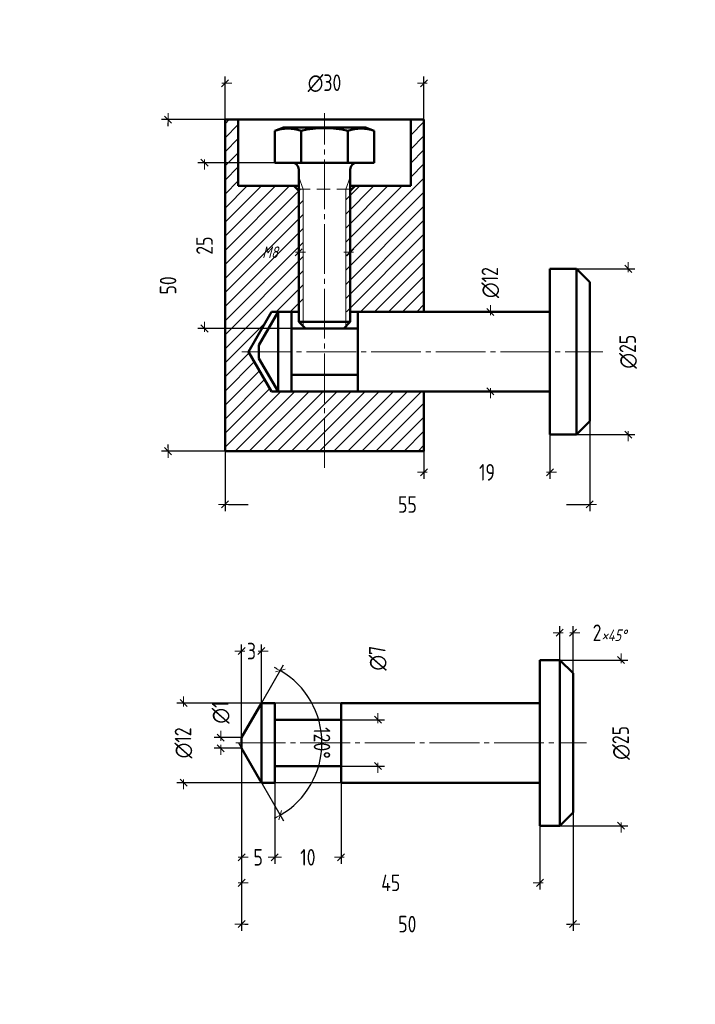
# Model space of a CAD drawing. Header units: millimetres. Extents: x 0 to 420, y 0 to 297.
# Tile 1 of 2: x 0 to 204, y 0 to 297. Entities that reach past the tile are written whole.
import ezdxf

# ---------------------------------------------------------------- set-up
doc = ezdxf.new("R2010")
doc.units = ezdxf.units.MM
for name, pattern in [('K5LT32802', [0]), ('K5LT_AXLED', [19.5, 15, -1.5, 1.5, -1.5]), ('K5LT_BASIC', [0]), ('K5LT_DASHED', [6, 4, -2]), ('K5LT_THIN', [0])]:
    doc.linetypes.add(name, pattern=pattern)
doc.layers.add('Системный слой', color=7, linetype='Continuous')
doc.styles.add('KDIMTEXTSTYLE', font='GOST_AU.SHX', dxfattribs={"width": 0.96, "oblique": 15, "height": 5})
doc.dimstyles.new('KDIMSTYLE (2.00)', dxfattribs={"dimtxt": 5, "dimasz": 1, "dimexe": 2, "dimexo": 0, "dimgap": 1, "dimtad": 1, "dimlfac": 0.5, "dimtxsty": 'KDIMTEXTSTYLE', "dimsah": 1, "dimcen": 0, "dimdle": 1, "dimadec": 0, "dimazin": 0, "dimtfac": 0.667, "dimtmove": 0, "dimatfit": 3, "dimfxl": 1, "dimtvp": 1, "dimtolj": 1, "dimtzin": 0, "dimarcsym": 0})

# ---------------------------------------------------------------- blocks, each defined once
blk = doc.blocks.new('KDIMARROW_03')
at = {"layer": 'Системный слой', "color": 0, "linetype": 'K5LT_THIN', "lineweight": 18}
for p, q in [((-1.06, -1.06), (1.06, 1.06)), ((0, 0), (-1, 0)), ((0, 0), (2, 0))]:
    blk.add_line(p, q, dxfattribs=at)

msp = doc.modelspace()

# ---------------------------------------------------------------- hatches: boundary and pattern name
at = {"layer": 'Системный слой'}
h = msp.add_hatch(dxfattribs=at)
h.set_pattern_fill('Металл', angle=45, style=0, pattern_type=0)
h.set_pattern_definition([(45, (0, 0), (-2.12132, 2.12132), [])])
h.paths.add_polyline_path([(121.953, 208.852), (121.953, 266.852), (117.953, 266.852), (117.953, 246.852), (99.731, 246.852), (98.377, 244.852), (98.377, 208.852), (99.953, 208.852)])
h.paths.add_polyline_path([(99.739, 245.385), (101.206, 246.852), (98.377, 244.852), (98.377, 244.023)])
h.paths.add_polyline_path([(121.953, 184.852), (75.953, 184.852), (69.025, 196.852), (75.953, 208.852), (83.953, 208.852), (85.528, 208.852), (85.528, 244.023), (85.528, 244.852), (84.175, 246.852), (65.953, 246.852), (65.953, 266.852), (61.953, 266.852), (61.953, 166.852), (121.953, 166.852)])
h.paths.add_polyline_path([(84.166, 245.385), (84.169, 245.813), (82.7, 246.852)])

# ---------------------------------------------------------------- linework, layer by layer
at = {"layer": 'Системный слой', "color": 7, "linetype": 'K5LT_AXLED', "lineweight": 18}
for p, q in [((91.953, 161.852), (91.953, 268.852)), ((67.025, 196.852), (175.953, 196.852)), ((65.154, 78.852), (170.928, 78.852))]:
    msp.add_line(p, q, dxfattribs=at)
at = {"layer": 'Системный слой', "color": 7, "linetype": 'K5LT_BASIC', "lineweight": 50}
for p, q in [((61.953, 266.852), (65.953, 266.852)), ((61.953, 166.852), (61.953, 266.852)), ((117.953, 266.852), (65.953, 266.852)), ((65.953, 246.852), (65.953, 266.852)), ((76.942, 263.483), (79.603, 264.452)), ((79.603, 264.452), (104.303, 264.452)), ((106.964, 263.483), (104.303, 264.452)), ((117.953, 246.852), (117.953, 266.852)), ((117.953, 266.852), (121.953, 266.852)), ((121.953, 208.852), (121.953, 266.852)), ((76.942, 253.852), (76.942, 263.483)), ((84.916, 263.483), (84.907, 253.852)), ((98.99, 263.483), (98.999, 253.852)), ((106.964, 263.483), (106.964, 253.852)), ((106.964, 253.852), (76.942, 253.852)), ((84.175, 205.852), (84.175, 251.852)), ((99.731, 205.852), (99.731, 251.852)), ((84.175, 246.852), (65.953, 246.852)), ((82.7, 246.852), (84.175, 245.376)), ((101.206, 246.852), (99.731, 245.376)), ((117.953, 246.852), (99.731, 246.852)), ((159.953, 171.852), (159.953, 221.852)), ((159.953, 221.852), (167.953, 221.852)), ((167.953, 221.852), (167.953, 171.852)), ((171.953, 217.852), (167.953, 221.852)), ((171.953, 217.852), (171.953, 175.852)), ((75.953, 208.852), (69.025, 196.852)), ((72.179, 198.852), (77.953, 208.852)), ((83.953, 208.852), (75.953, 208.852)), ((77.953, 208.852), (77.953, 184.852)), ((77.953, 208.852), (81.953, 208.852)), ((81.953, 208.852), (81.953, 184.852)), ((121.953, 208.852), (99.953, 208.852)), ((101.953, 208.852), (159.953, 208.852)), ((101.953, 184.852), (101.953, 208.852)), ((84.175, 205.852), (86.175, 203.852)), ((84.175, 205.852), (99.731, 205.852)), ((99.731, 205.852), (97.731, 203.852)), ((81.953, 203.852), (101.953, 203.852)), ((97.731, 203.852), (86.175, 203.852)), ((75.953, 184.852), (69.025, 196.852)), ((72.179, 194.852), (72.179, 198.852)), ((72.179, 194.852), (77.953, 184.852)), ((81.953, 189.852), (101.953, 189.852)), ((121.953, 184.852), (75.953, 184.852)), ((77.953, 184.852), (81.953, 184.852)), ((101.953, 184.852), (159.953, 184.852)), ((121.953, 166.852), (121.953, 184.852)), ((171.953, 175.852), (167.953, 171.852)), ((159.953, 171.852), (167.953, 171.852)), ((121.953, 166.852), (61.953, 166.852)), ((156.928, 53.852), (156.928, 103.852)), ((162.928, 103.852), (156.928, 103.852)), ((162.928, 53.852), (162.928, 103.852)), ((166.928, 99.852), (162.928, 103.852)), ((166.928, 99.852), (166.928, 57.852)), ((66.928, 80.459), (72.928, 90.852)), ((72.928, 90.852), (72.928, 66.852)), ((72.928, 90.852), (76.928, 90.852)), ((76.928, 90.852), (76.928, 66.852)), ((96.928, 90.852), (156.928, 90.852)), ((96.928, 66.852), (96.928, 90.852)), ((76.928, 85.852), (96.928, 85.852)), ((66.928, 77.244), (66.928, 80.459)), ((66.928, 77.244), (72.928, 66.852)), ((76.928, 71.852), (96.928, 71.852)), ((72.928, 66.852), (76.928, 66.852)), ((96.928, 66.852), (156.928, 66.852)), ((166.928, 57.852), (162.928, 53.852)), ((162.928, 53.852), (156.928, 53.852))]:
    msp.add_line(p, q, dxfattribs=at)
at = {"layer": 'Системный слой', "color": 7, "linetype": 'K5LT32802', "lineweight": 9}
for p, q in [((106.738, 253.852), (106.964, 254.077)), ((106.738, 253.852), (106.964, 254.077)), ((106.738, 253.852), (106.964, 254.077)), ((106.738, 253.852), (106.964, 254.077)), ((97.65, 203.852), (99.731, 205.932)), ((97.65, 203.852), (99.731, 205.932)), ((97.65, 203.852), (99.731, 205.932)), ((97.65, 203.852), (99.731, 205.932))]:
    msp.add_line(p, q, dxfattribs=at)
at = {"layer": 'Системный слой', "color": 7, "linetype": 'K5LT_THIN', "lineweight": 18}
for p, q in [((85.528, 245.852), (84.175, 249.481)), ((98.377, 245.852), (99.731, 249.481)), ((85.528, 204.498), (85.528, 245.852)), ((98.377, 204.498), (98.377, 245.852))]:
    msp.add_line(p, q, dxfattribs=at)
at = {"layer": 'Системный слой', "color": 7, "linetype": 'K5LT_DASHED', "lineweight": 18}
msp.add_line((99.67, 245.852), (84.114, 245.852), dxfattribs=at)
at = {"layer": 'Системный слой', "color": 7, "linetype": 'K5LT_BASIC', "lineweight": 50}
for centre, radius, start, end in [((80.929, 251.823), 12.323, 71.12215, 108.87785), ((91.953, 233.604), 30.697, 76.74807, 103.25193), ((102.977, 251.823), 12.323, 71.12215, 108.87785), ((82.175, 251.852), 2, 0, 90), ((101.731, 251.852), 2, 90, 180)]:
    msp.add_arc(centre, radius, start, end, dxfattribs=at)
for points, knots in [([(84.175, 208.705), (84.115, 208.744), (84.03, 208.8), (83.965, 208.844), (83.953, 208.852), (83.953, 208.852)], [0, 0, 0, 0, 2.4464484, 4.3571013, 6, 6, 6, 6]), ([(99.953, 208.852), (99.953, 208.852), (99.915, 208.827), (99.804, 208.753), (99.731, 208.705)], [0, 0, 0, 0, 2.4865511, 5, 5, 5, 5])]:
    msp.add_open_spline(points, degree=3, knots=knots, dxfattribs=at)

# ---------------------------------------------------------------- dimensions: what is measured, and where the dimension line sits
at = {"layer": 'Системный слой', "color": 7}
for base, p1, p2, location, override in [((61.953, 277.82), (121.953, 266.852), (61.953, 266.852), (91.953, 277.82), {"dimexo": 0, "dimpost": '\\H5.0;\\W0.965;\\Q0;∅<>', "dimblk1": 'KDIMARROW_03', "dimblk2": 'KDIMARROW_03', "dimse1": 0, "dimse2": 0, "dimclrt": 7, "dimtolj": 1}), ((159.953, 160.468), (121.953, 166.852), (159.953, 184.852), (140.953, 160.468), {"dimexo": 0, "dimpost": '\\H5.0;\\W0.965;\\Q0;<>', "dimblk1": 'KDIMARROW_03', "dimblk2": 'KDIMARROW_03', "dimse1": 0, "dimse2": 0, "dimclrt": 7, "dimtolj": 1}), ((171.953, 150.768), (61.953, 166.852), (171.953, 175.852), (116.953, 150.768), {"dimexo": 0, "dimpost": '\\H5.0;\\W0.965;\\Q0;<>', "dimblk1": 'KDIMARROW_03', "dimblk2": 'KDIMARROW_03', "dimse1": 0, "dimse2": 0, "dimclrt": 7, "dimtolj": 1}), ((166.928, 112.072), (162.928, 95.129), (166.928, 99.852), (177.889, 112.072), {"dimexo": 0, "dimpost": '\\H5.0;\\W0.965;\\Q0;<>\\H5.0;\\W0.965;\\Q0;\\Q15;\\H3.50;\\Q15;×\\Q15;45\\Q15;°', "dimblk1": 'KDIMARROW_03', "dimblk2": 'KDIMARROW_03', "dimse1": 0, "dimse2": 0, "dimclrt": 7, "dimtolj": 1}), ((72.928, 106.535), (66.928, 80.459), (72.928, 90.852), (69.928, 106.535), {"dimexo": 0, "dimpost": '\\H5.0;\\W0.965;\\Q0;<>', "dimblk1": 'KDIMARROW_03', "dimblk2": 'KDIMARROW_03', "dimse1": 0, "dimse2": 0, "dimclrt": 7, "dimtolj": 1}), ((166.928, 24.19), (66.928, 77.9), (166.928, 57.852), (116.928, 24.19), {"dimexo": 0, "dimpost": '\\H5.0;\\W0.965;\\Q0;<>', "dimblk1": 'KDIMARROW_03', "dimblk2": 'KDIMARROW_03', "dimse1": 0, "dimse2": 0, "dimclrt": 7, "dimtolj": 1}), ((66.928, 36.638), (156.928, 59.928), (66.928, 77.244), (111.928, 36.638), {"dimexo": 0, "dimpost": '\\H5.0;\\W0.965;\\Q0;<>', "dimblk1": 'KDIMARROW_03', "dimblk2": 'KDIMARROW_03', "dimse1": 0, "dimse2": 0, "dimclrt": 7, "dimtolj": 1}), ((66.928, 44.337), (76.928, 70.567), (66.928, 77.244), (71.928, 44.337), {"dimexo": 0, "dimpost": '\\H5.0;\\W0.965;\\Q0;<>', "dimblk1": 'KDIMARROW_03', "dimblk2": 'KDIMARROW_03', "dimse1": 0, "dimse2": 0, "dimclrt": 7, "dimtolj": 1}), ((76.928, 44.337), (96.928, 69.422), (76.928, 66.852), (86.928, 44.337), {"dimexo": 0, "dimpost": '\\H5.0;\\W0.965;\\Q0;<>', "dimblk1": 'KDIMARROW_03', "dimblk2": 'KDIMARROW_03', "dimse1": 0, "dimse2": 0, "dimclrt": 7, "dimtolj": 1})]:
    msp.add_linear_dim(base=base, p1=p1, p2=p2, location=location, dimstyle='KDIMSTYLE (2.00)', override=override, dxfattribs=at).render()
for base, p1, p2, location, override in [((44.762, 266.852), (79.054, 166.852), (64.953, 266.852), (44.762, 216.852), {"dimexo": 0, "dimpost": '\\H5.0;\\W0.965;\\Q0;<>', "dimblk1": 'KDIMARROW_03', "dimblk2": 'KDIMARROW_03', "dimse1": 0, "dimse2": 0, "dimclrt": 7, "dimtolj": 1}), ((55.749, 203.852), (79.427, 253.852), (81.953, 203.852), (55.749, 228.852), {"dimexo": 0, "dimpost": '\\H5.0;\\W0.965;\\Q0;<>', "dimblk1": 'KDIMARROW_03', "dimblk2": 'KDIMARROW_03', "dimse1": 0, "dimse2": 0, "dimclrt": 7, "dimtolj": 1}), ((141.993, 208.852), (137.401, 184.852), (159.953, 208.852), (141.993, 217.695), {"dimexo": 0, "dimpost": '\\H5.0;\\W0.965;\\Q0;∅<>', "dimblk1": 'KDIMARROW_03', "dimblk2": 'KDIMARROW_03', "dimse1": 0, "dimse2": 0, "dimclrt": 7, "dimtolj": 1}), ((183.558, 221.852), (159.953, 171.852), (162.953, 221.852), (183.558, 196.852), {"dimexo": 0, "dimpost": '\\H5.0;\\W0.965;\\Q0;∅<>', "dimblk1": 'KDIMARROW_03', "dimblk2": 'KDIMARROW_03', "dimse1": 0, "dimse2": 0, "dimclrt": 7, "dimtolj": 1}), ((108.041, 85.852), (93.597, 71.852), (96.928, 85.852), (108.041, 104.398), {"dimexo": 0, "dimpost": '\\H5.0;\\W0.965;\\Q0;∅<>', "dimblk1": 'KDIMARROW_03', "dimblk2": 'KDIMARROW_03', "dimse1": 0, "dimse2": 0, "dimclrt": 7, "dimtolj": 1}), ((181.422, 103.852), (162.928, 53.852), (162.928, 103.852), (181.422, 78.852), {"dimexo": 0, "dimpost": '\\H5.0;\\W0.965;\\Q0;∅<>', "dimblk1": 'KDIMARROW_03', "dimblk2": 'KDIMARROW_03', "dimse1": 0, "dimse2": 0, "dimclrt": 7, "dimtolj": 1}), ((49.428, 90.852), (132.376, 66.852), (155.928, 90.852), (49.428, 78.852), {"dimexo": 0, "dimpost": '\\H5.0;\\W0.965;\\Q0;∅<>', "dimblk1": 'KDIMARROW_03', "dimblk2": 'KDIMARROW_03', "dimse1": 0, "dimse2": 0, "dimclrt": 7, "dimtolj": 1})]:
    msp.add_linear_dim(base=base, p1=p1, p2=p2, angle=90, location=location, dimstyle='KDIMSTYLE (2.00)', override=override, dxfattribs=at).render()
msp.add_linear_dim(base=(84.175, 226.852), p1=(99.731, 220.286), p2=(84.175, 205.852), location=(75.528, 226.852), text='\\H5.0;\\W0.965;\\Q0;\\H5.0;\\W0.965;\\Q0;\\Q15;\\H3.50;М8', dimstyle='KDIMSTYLE (2.00)', override={"dimexo": 0, "dimblk1": 'KDIMARROW_03', "dimblk2": 'KDIMARROW_03', "dimse1": 0, "dimse2": 0, "dimclrt": 7, "dimtolj": 1}, dxfattribs=at).render()
msp.add_angular_dim_2l(base=(78.807, 100.532), line1=((65.999, 78.852), (72.928, 90.852)), line2=((65.999, 78.852), (72.928, 66.852)), location=(91.18, 78.852), dimstyle='KDIMSTYLE (2.00)', override={"dimpost": '\\H5.0;\\W0.965;\\Q0;<>', "dimblk1": 'KDIMARROW_03', "dimblk2": 'KDIMARROW_03', "dimclrt": 7, "dimtolj": 1}, dxfattribs=at).render()
msp.add_linear_dim(base=(60.658, 80.459), p1=(66.928, 77.244), p2=(66.928, 80.459), angle=90, location=(60.658, 88.006), text='\\H5.0;\\W0.965;\\Q0;∅\\H5.0;\\W0.965;\\Q0;\\Q0;1', dimstyle='KDIMSTYLE (2.00)', override={"dimexo": 0, "dimblk1": 'KDIMARROW_03', "dimblk2": 'KDIMARROW_03', "dimse1": 0, "dimse2": 0, "dimclrt": 7, "dimtolj": 1}, dxfattribs=at).render()

doc.saveas('drawing.dxf')
